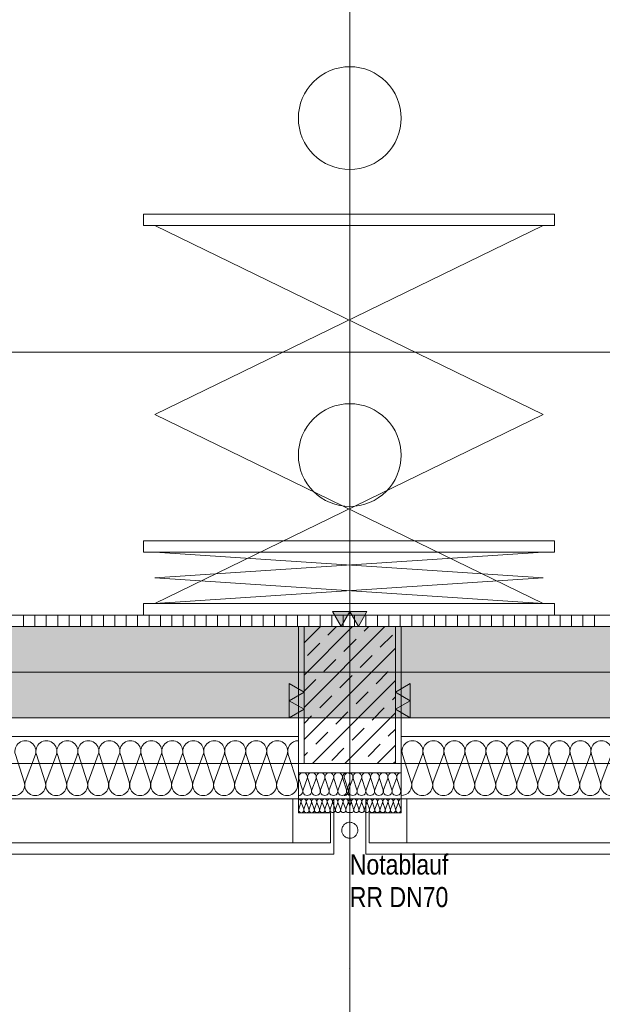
# Model space of a CAD drawing. Extents: x -720 to 300, y 62 to 1162.
# Tile 8 of 256: x -486 to -435, y 195 to 281. Entities that reach past the tile are written whole.
import ezdxf
from ezdxf.lldxf.tags import DXFTag

# ---------------------------------------------------------------- set-up
doc = ezdxf.new("R2010")
doc.units = 0
doc.layers.get('0').update_dxf_attribs({"lineweight": 13})
for name, color, linetype, lineweight, true_color in [('30 -33 Aussenwände- 2 nichttragend', 7, 'Continuous', 9, 0x003dff), ('30 -33 Aussenwände- 3 Aussenstützen', 7, 'Continuous', 50, 0x0000dd), ('30 -33 Aussenwände- 7 Fassade_ Elemente', 7, 'Continuous', 9, 0x00aacc), ('30 -34 Innenwände- 2 nichttragend', 7, 'Continuous', 18, 0xff7fe6), ('30 -35 Decken- 1 Konstruktion-Träger- Stahlbeton', 7, 'Continuous', 13, 0x33aa00), ('60- 61 allgemeine Ausstattung- 1 Möbel', 7, 'Continuous', 9, 0x00cccc), ('70 -72 Beschriftung- 1 Beschriftung allgemein', 7, 'Continuous', 9, 0xff6633), ('70 -72 Beschriftung- 2 Beschriftung Bauteile', 7, 'Continuous', 9, 0x9999ff), ('70 -76 Bemaßung- 2 Allgemein', 9, 'Continuous', 5, 0x808080), ('iwb_Schraffur_Unterzug', 7, 'Continuous', 5, 0xffffcc)]:
    doc.layers.add(name, color=color, linetype=linetype, lineweight=lineweight, true_color=true_color)
doc.layers.add('40 -41 Abwasser_Wasser_Gas- 2 Wasser-1', color=7, linetype='Continuous', lineweight=15)
doc.layers.add('70 -71 Achsen- 1 Gebäudeachsen', color=7, linetype='STRICHPUNKT2-A06G93UB8I', lineweight=18)
doc.styles.get("Standard").update_dxf_attribs({"font": 'ARIALN.TTF'})
tags = doc.linetypes.add('fein_strichliert-A06G93UC8I', pattern=[4, 1, -2, 1]).pattern_tags.tags
tags[8:9] = [DXFTag(74, 4), DXFTag(75, 0), DXFTag(340, '0'), DXFTag(46, 0.0), DXFTag(50, 0.0), DXFTag(44, 0.0), DXFTag(45, 0.0)]
tags[6:7] = [DXFTag(74, 4), DXFTag(75, 0), DXFTag(340, '0'), DXFTag(46, 0.0), DXFTag(50, 0.0), DXFTag(44, 0.0), DXFTag(45, 0.0)]
tags[4:5] = [DXFTag(74, 4), DXFTag(75, 0), DXFTag(340, '0'), DXFTag(46, 0.0), DXFTag(50, 0.0), DXFTag(44, 0.0), DXFTag(45, 0.0)]
tags = doc.linetypes.add('STRICHPUNKT2-A06G93UB8I', pattern=[12.7, 6.35, -3.175, 0, -3.175]).pattern_tags.tags
tags[10:11] = [DXFTag(74, 4), DXFTag(75, 0), DXFTag(340, '0'), DXFTag(46, 0.0), DXFTag(50, 0.0), DXFTag(44, 0.0), DXFTag(45, 0.0)]
tags[8:9] = [DXFTag(74, 4), DXFTag(75, 0), DXFTag(340, '0'), DXFTag(46, 0.0), DXFTag(50, 0.0), DXFTag(44, 0.0), DXFTag(45, 0.0)]
tags[6:7] = [DXFTag(74, 4), DXFTag(75, 0), DXFTag(340, '0'), DXFTag(46, 0.0), DXFTag(50, 0.0), DXFTag(44, 0.0), DXFTag(45, 0.0)]
tags[4:5] = [DXFTag(74, 4), DXFTag(75, 0), DXFTag(340, '0'), DXFTag(46, 0.0), DXFTag(50, 0.0), DXFTag(44, 0.0), DXFTag(45, 0.0)]

# ---------------------------------------------------------------- blocks, each defined once
blk = doc.blocks.new('Referenz-A06G93UD8I')
at = {"layer": '30 -33 Aussenwände- 2 nichttragend', "color": 0, "linetype": 'fein_strichliert-A06G93UC8I', "lineweight": -2, "ltscale": 0.13}
for p, q in [((-554.953, 215.912), (-460.853, 215.912)), ((-452.853, 215.912), (-308.853, 215.912))]:
    blk.add_line(p, q, dxfattribs=at)
at = {"layer": '30 -33 Aussenwände- 3 Aussenstützen', "color": 0, "lineweight": -2}
for p, q in [((-460.853, 226.488), (-459.429, 227.912)), ((-460.853, 223.66), (-456.601, 227.912)), ((-460.853, 220.831), (-453.772, 227.912)), ((-458.781, 227.146), (-458.015, 227.912)), ((-455.599, 227.5), (-455.187, 227.912)), ((-457.366, 225.732), (-456.306, 226.793)), ((-454.184, 226.086), (-453.124, 227.146)), ((-460.853, 218.003), (-452.853, 226.003)), ((-460.548, 225.379), (-459.488, 226.439)), ((-459.134, 223.964), (-458.074, 225.025)), ((-455.952, 224.318), (-454.892, 225.379)), ((-460.853, 222.246), (-459.841, 223.257)), ((-457.72, 222.55), (-456.659, 223.611)), ((-454.538, 222.904), (-453.477, 223.964)), ((-460.115, 215.912), (-452.853, 223.175)), ((-459.488, 220.782), (-458.427, 221.843)), ((-456.306, 221.136), (-455.245, 222.197)), ((-453.124, 221.49), (-452.853, 221.76)), ((-456.853, 218.912), (-456.853, 220.912)), ((-454.892, 219.722), (-453.831, 220.782)), ((-460.853, 219.417), (-460.195, 220.075)), ((-458.074, 219.368), (-457.013, 220.429)), ((-457.853, 219.912), (-455.853, 219.912)), ((-457.287, 215.912), (-452.853, 220.346)), ((-456.659, 217.954), (-455.599, 219.015)), ((-453.477, 218.308), (-452.853, 218.932)), ((-459.841, 217.6), (-458.781, 218.661)), ((-458.427, 216.186), (-457.366, 217.247)), ((-455.245, 216.54), (-454.184, 217.6)), ((-454.459, 215.912), (-452.853, 217.518)), ((-460.853, 216.589), (-460.548, 216.893)), ((-453.044, 215.912), (-452.853, 216.104))]:
    blk.add_line(p, q, dxfattribs=at)
at = {"layer": '30 -33 Aussenwände- 3 Aussenstützen', "color": 0, "linetype": 'Continuous', "lineweight": -2, "ltscale": 0.13}
for p, q in [((-460.853, 227.912), (-460.853, 215.912)), ((-452.853, 227.912), (-460.853, 227.912)), ((-452.853, 215.912), (-452.853, 227.912)), ((-460.853, 215.912), (-452.853, 215.912))]:
    blk.add_line(p, q, dxfattribs=at)
at = {"layer": '30 -33 Aussenwände- 7 Fassade_ Elemente', "color": 0, "linetype": 'Continuous', "lineweight": -2, "ltscale": 0.13}
for p, q in [((-461.353, 227.912), (-604.353, 227.912)), ((-461.353, 212.812), (-461.353, 227.912)), ((-309.353, 227.912), (-452.353, 227.912)), ((-452.353, 227.912), (-452.353, 212.812)), ((-456.853, 218.912), (-456.853, 220.912)), ((-457.853, 219.912), (-455.853, 219.912)), ((-604.353, 218.272), (-461.353, 218.272)), ((-461.353, 218.272), (-461.353, 215.112)), ((-452.353, 218.272), (-309.353, 218.272)), ((-452.353, 215.112), (-452.353, 218.272)), ((-486.141, 216.712), (-485.37, 214.312)), ((-485.28, 214.312), (-484.392, 216.712)), ((-484.302, 216.712), (-483.531, 214.312)), ((-483.441, 214.312), (-482.554, 216.712)), ((-482.464, 216.712), (-481.693, 214.312)), ((-481.603, 214.312), (-480.715, 216.712)), ((-480.625, 216.712), (-479.854, 214.312)), ((-479.764, 214.312), (-478.877, 216.712)), ((-478.787, 216.712), (-478.015, 214.312)), ((-477.925, 214.312), (-477.038, 216.712)), ((-476.948, 216.712), (-476.177, 214.312)), ((-476.087, 214.312), (-475.2, 216.712)), ((-475.11, 216.712), (-474.338, 214.312)), ((-474.248, 214.312), (-473.361, 216.712)), ((-473.271, 216.712), (-472.5, 214.312)), ((-472.41, 214.312), (-471.523, 216.712)), ((-471.433, 216.712), (-470.661, 214.312)), ((-470.571, 214.312), (-469.684, 216.712)), ((-469.594, 216.712), (-468.823, 214.312)), ((-468.733, 214.312), (-467.846, 216.712)), ((-467.756, 216.712), (-466.984, 214.312)), ((-466.894, 214.312), (-466.007, 216.712)), ((-465.917, 216.712), (-465.146, 214.312)), ((-465.056, 214.312), (-464.169, 216.712)), ((-464.079, 216.712), (-463.307, 214.312)), ((-463.217, 214.312), (-462.33, 216.712)), ((-462.24, 216.712), (-461.469, 214.312)), ((-451.466, 214.312), (-452.237, 216.712)), ((-450.489, 216.712), (-451.376, 214.312)), ((-449.627, 214.312), (-450.399, 216.712)), ((-448.65, 216.712), (-449.537, 214.312)), ((-447.789, 214.312), (-448.56, 216.712)), ((-446.812, 216.712), (-447.699, 214.312)), ((-445.95, 214.312), (-446.722, 216.712)), ((-444.973, 216.712), (-445.86, 214.312)), ((-444.112, 214.312), (-444.883, 216.712)), ((-443.135, 216.712), (-444.022, 214.312)), ((-442.273, 214.312), (-443.045, 216.712)), ((-441.296, 216.712), (-442.183, 214.312)), ((-440.435, 214.312), (-441.206, 216.712)), ((-439.458, 216.712), (-440.345, 214.312)), ((-438.596, 214.312), (-439.368, 216.712)), ((-437.619, 216.712), (-438.506, 214.312)), ((-436.758, 214.312), (-437.529, 216.712)), ((-435.78, 216.712), (-436.668, 214.312)), ((-434.919, 214.312), (-435.69, 216.712)), ((-433.942, 216.712), (-434.829, 214.312)), ((-461.353, 215.112), (-456.853, 215.112)), ((-457.353, 215.112), (-452.353, 215.112)), ((-460.983, 213.612), (-461.305, 214.612)), ((-460.576, 214.612), (-460.946, 213.612)), ((-460.217, 213.612), (-460.539, 214.612)), ((-459.81, 214.612), (-460.18, 213.612)), ((-459.451, 213.612), (-459.773, 214.612)), ((-459.044, 214.612), (-459.414, 213.612)), ((-458.685, 213.612), (-459.007, 214.612)), ((-458.278, 214.612), (-458.648, 213.612)), ((-457.919, 213.612), (-458.241, 214.612)), ((-457.512, 214.612), (-457.882, 213.612)), ((-457.153, 213.612), (-457.474, 214.612)), ((-457.319, 214.612), (-456.998, 213.612)), ((-457.116, 213.612), (-456.853, 214.323)), ((-456.96, 213.612), (-456.59, 214.612)), ((-456.553, 214.612), (-456.231, 213.612)), ((-456.194, 213.612), (-455.824, 214.612)), ((-455.787, 214.612), (-455.465, 213.612)), ((-455.428, 213.612), (-455.058, 214.612)), ((-455.021, 214.612), (-454.699, 213.612)), ((-454.662, 213.612), (-454.292, 214.612)), ((-454.255, 214.612), (-453.933, 213.612)), ((-453.896, 213.612), (-453.526, 214.612)), ((-453.489, 214.612), (-453.167, 213.612)), ((-453.13, 213.612), (-452.76, 214.612)), ((-452.723, 214.612), (-452.401, 213.612)), ((-456.853, 212.812), (-609.353, 212.812)), ((-603.853, 212.812), (-461.853, 212.812)), ((-461.853, 208.972), (-461.853, 212.812)), ((-461.853, 212.812), (-461.853, 208.972)), ((-461.853, 212.812), (-461.353, 212.812)), ((-458.253, 212.812), (-461.353, 212.812)), ((-461.353, 212.812), (-461.353, 211.612)), ((-461.131, 212.512), (-461.323, 211.912)), ((-460.886, 211.912), (-461.109, 212.512)), ((-460.671, 212.512), (-460.864, 211.912)), ((-460.427, 211.913), (-460.649, 212.512)), ((-460.212, 212.513), (-460.404, 211.913)), ((-459.967, 211.913), (-460.189, 212.513)), ((-459.752, 212.513), (-459.945, 211.913)), ((-459.507, 211.913), (-459.73, 212.513)), ((-459.293, 212.513), (-459.485, 211.913)), ((-459.048, 211.914), (-459.27, 212.513)), ((-458.833, 212.514), (-459.025, 211.914)), ((-458.588, 211.914), (-458.81, 212.514)), ((-458.373, 212.514), (-458.566, 211.914)), ((-458.129, 211.914), (-458.351, 212.514)), ((-458.253, 207.972), (-458.253, 212.812)), ((-457.914, 212.514), (-458.106, 211.914)), ((-457.669, 211.915), (-457.891, 212.514)), ((-457.454, 212.515), (-457.646, 211.915)), ((-457.209, 211.915), (-457.432, 212.515)), ((-304.853, 212.812), (-457.353, 212.812)), ((-456.994, 212.515), (-457.187, 211.915)), ((-456.972, 212.515), (-456.853, 212.193)), ((-456.734, 212.515), (-456.853, 212.193)), ((-456.711, 212.515), (-456.519, 211.915)), ((-456.497, 211.915), (-456.274, 212.515)), ((-456.252, 212.515), (-456.059, 211.915)), ((-456.037, 211.915), (-455.815, 212.514)), ((-455.792, 212.514), (-455.6, 211.914)), ((-455.577, 211.914), (-455.355, 212.514)), ((-452.353, 212.812), (-455.453, 212.812)), ((-455.453, 212.812), (-455.453, 207.972)), ((-455.333, 212.514), (-455.14, 211.914)), ((-455.118, 211.914), (-454.895, 212.514)), ((-454.873, 212.514), (-454.681, 211.914)), ((-454.658, 211.914), (-454.436, 212.513)), ((-454.413, 212.513), (-454.221, 211.913)), ((-454.198, 211.913), (-453.976, 212.513)), ((-453.954, 212.513), (-453.761, 211.913)), ((-453.739, 211.913), (-453.517, 212.513)), ((-453.494, 212.513), (-453.302, 211.913)), ((-453.279, 211.913), (-453.057, 212.512)), ((-453.034, 212.512), (-452.842, 211.912)), ((-452.82, 211.912), (-452.597, 212.512)), ((-452.575, 212.512), (-452.382, 211.912)), ((-451.853, 212.812), (-452.353, 212.812)), ((-452.353, 212.812), (-452.353, 211.612)), ((-451.853, 208.972), (-451.853, 212.812)), ((-451.853, 208.972), (-451.853, 212.812)), ((-451.853, 212.812), (-309.853, 212.812)), ((-461.353, 211.612), (-458.553, 211.612)), ((-458.553, 211.612), (-458.553, 208.972)), ((-452.353, 211.612), (-455.153, 211.612)), ((-455.153, 211.612), (-455.153, 208.972)), ((-461.853, 208.972), (-603.853, 208.972)), ((-458.553, 208.972), (-461.853, 208.972)), ((-455.153, 208.972), (-451.853, 208.972)), ((-309.853, 208.972), (-451.853, 208.972)), ((-607.453, 207.972), (-458.253, 207.972)), ((-455.453, 207.972), (-306.253, 207.972))]:
    blk.add_line(p, q, dxfattribs=at)
for centre, major_axis, end_param in [((-485.267, 216.994), (0.874, -0.282), 3.764652), ((-483.428, 216.994), (0.874, -0.282), 3.764652), ((-481.59, 216.994), (0.874, -0.282), 3.764652), ((-479.751, 216.994), (0.874, -0.282), 3.764652), ((-477.913, 216.994), (0.874, -0.282), 3.764652), ((-476.074, 216.994), (0.874, -0.282), 3.764652), ((-474.235, 216.994), (0.874, -0.282), 3.764652), ((-472.397, 216.994), (0.874, -0.282), 3.764652), ((-470.558, 216.994), (0.874, -0.282), 3.764652), ((-468.72, 216.994), (0.874, -0.282), 3.764652), ((-466.881, 216.994), (0.874, -0.282), 3.764652), ((-465.043, 216.994), (0.874, -0.282), 3.764652), ((-463.204, 216.994), (0.874, -0.282), 3.764652), ((-461.366, 216.994), (0.013, 0.918), 1.896254), ((-451.363, 216.994), (0.874, -0.282), 3.765224), ((-449.524, 216.994), (0.874, -0.282), 3.765224), ((-447.686, 216.994), (0.874, -0.282), 3.765224), ((-445.847, 216.994), (0.874, -0.282), 3.765224), ((-444.009, 216.994), (0.874, -0.282), 3.765224), ((-442.17, 216.994), (0.874, -0.282), 3.765224), ((-440.332, 216.994), (0.874, -0.282), 3.765224), ((-438.493, 216.994), (0.874, -0.282), 3.765224), ((-436.655, 216.994), (0.874, -0.282), 3.765224), ((-434.816, 216.994), (0.874, -0.282), 3.765224), ((-460.94, 214.73), (0.364, -0.117), 3.765224), ((-460.174, 214.73), (0.364, -0.117), 3.765224), ((-459.408, 214.73), (0.364, -0.117), 3.765224), ((-458.642, 214.73), (0.364, -0.117), 3.765224), ((-458.642, 214.73), (-0.225, 0.31), 1.255075), ((-458.642, 214.73), (0.225, 0.31), 1.255075), ((-458.642, 214.73), (0.364, -0.117), 1.255075), ((-457.876, 214.73), (0.364, -0.117), 3.765224), ((-457.876, 214.73), (-0.225, 0.31), 1.255075), ((-457.876, 214.73), (0.225, 0.31), 1.255075), ((-457.876, 214.73), (0.364, -0.117), 1.255075), ((-457.11, 214.73), (0.257, 0.283), 2.619647), ((-456.955, 214.729), (-0.225, 0.31), 1.254884), ((-457.721, 214.729), (0.368, -0.106), 0.561694), ((-456.955, 214.729), (0.225, 0.31), 1.254884), ((-456.955, 214.729), (0.364, -0.117), 1.254884), ((-456.189, 214.729), (0.364, -0.117), 3.764652), ((-456.189, 214.729), (-0.225, 0.31), 1.254884), ((-456.189, 214.729), (0.225, 0.31), 1.254884), ((-456.189, 214.729), (0.364, -0.117), 1.254884), ((-455.423, 214.729), (0.364, -0.117), 3.764652), ((-455.423, 214.729), (-0.225, 0.31), 1.254884), ((-455.423, 214.729), (0.225, 0.31), 1.254884), ((-455.423, 214.729), (0.364, -0.117), 1.254884), ((-454.656, 214.729), (0.364, -0.117), 3.764652), ((-453.89, 214.729), (0.364, -0.117), 3.764652), ((-453.124, 214.729), (0.364, -0.117), 3.764652), ((-452.358, 214.729), (0.005, 0.383), 1.896254), ((-486.244, 214.03), (-0.874, 0.282), 3.765224), ((-484.405, 214.03), (-0.874, 0.282), 3.765224), ((-482.567, 214.03), (-0.874, 0.282), 3.765224), ((-480.728, 214.03), (-0.874, 0.282), 3.765224), ((-478.89, 214.03), (-0.874, 0.282), 3.765224), ((-477.051, 214.03), (-0.874, 0.282), 3.765224), ((-475.213, 214.03), (-0.874, 0.282), 3.765224), ((-473.374, 214.03), (-0.874, 0.282), 3.765224), ((-471.536, 214.03), (-0.874, 0.282), 3.765224), ((-469.697, 214.03), (-0.874, 0.282), 3.765224), ((-467.859, 214.03), (-0.874, 0.282), 3.765224), ((-466.02, 214.03), (-0.874, 0.282), 3.765224), ((-464.181, 214.03), (-0.874, 0.282), 3.765224), ((-462.343, 214.03), (-0.874, 0.282), 3.765224), ((-452.34, 214.031), (-0.013, -0.918), 1.896254), ((-450.502, 214.031), (-0.874, 0.282), 3.764652), ((-448.663, 214.031), (-0.874, 0.282), 3.764652), ((-446.825, 214.031), (-0.874, 0.282), 3.764652), ((-444.986, 214.031), (-0.874, 0.282), 3.764652), ((-443.148, 214.031), (-0.874, 0.282), 3.764652), ((-441.309, 214.031), (-0.874, 0.282), 3.764652), ((-439.47, 214.031), (-0.874, 0.282), 3.764652), ((-437.632, 214.031), (-0.874, 0.282), 3.764652), ((-435.793, 214.031), (-0.874, 0.282), 3.764652), ((-433.955, 214.031), (-0.874, 0.282), 3.764652), ((-461.348, 213.495), (-0.005, -0.383), 1.896254), ((-460.582, 213.495), (-0.364, 0.117), 3.764652), ((-459.816, 213.495), (-0.364, 0.117), 3.764652), ((-459.049, 213.495), (-0.364, 0.117), 3.764652), ((-459.049, 213.495), (-0.364, 0.117), 1.254884), ((-459.049, 213.495), (-0.225, -0.31), 1.254884), ((-459.049, 213.495), (0.225, -0.31), 1.254884), ((-458.283, 213.495), (-0.364, 0.117), 3.764652), ((-458.283, 213.495), (-0.364, 0.117), 1.254884), ((-458.283, 213.495), (-0.225, -0.31), 1.254884), ((-458.283, 213.495), (0.225, -0.31), 1.254884), ((-457.517, 213.495), (-0.364, 0.117), 1.254884), ((-457.517, 213.495), (-0.225, -0.31), 1.254884), ((-457.362, 213.495), (0.009, -0.383), 1.859564), ((-457.517, 213.495), (0.225, -0.31), 1.254884), ((-456.751, 213.495), (-0.364, 0.117), 1.613483), ((-456.596, 213.495), (-0.364, 0.117), 1.255075), ((-456.596, 213.495), (-0.364, 0.117), 3.765224), ((-456.596, 213.495), (-0.225, -0.31), 1.255075), ((-456.596, 213.495), (0.225, -0.31), 1.255075), ((-455.83, 213.495), (-0.364, 0.117), 3.765224), ((-455.83, 213.495), (-0.364, 0.117), 1.255075), ((-455.83, 213.495), (-0.225, -0.31), 1.255075), ((-455.83, 213.495), (0.225, -0.31), 1.255075), ((-455.064, 213.495), (-0.364, 0.117), 3.765224), ((-454.298, 213.495), (-0.364, 0.117), 3.765224), ((-453.532, 213.495), (-0.364, 0.117), 3.765224), ((-452.765, 213.495), (-0.364, 0.117), 3.765224), ((-461.35, 212.582), (0.219, -0.07), 1.896254), ((-460.89, 212.583), (0.219, -0.07), 3.764652), ((-460.43, 212.583), (0.219, -0.07), 3.764652), ((-459.971, 212.583), (0.219, -0.07), 3.764652), ((-459.511, 212.584), (0.219, -0.07), 3.764652), ((-459.052, 212.584), (0.219, -0.07), 3.764652), ((-458.592, 212.584), (0.219, -0.07), 3.764652), ((-458.132, 212.585), (0.219, -0.07), 3.764652), ((-458.132, 212.585), (-0.135, 0.186), 1.254884), ((-458.132, 212.585), (0.135, 0.186), 1.254884), ((-458.132, 212.585), (0.219, -0.07), 1.254884), ((-457.673, 212.585), (0.219, -0.07), 3.764652), ((-457.673, 212.585), (-0.135, 0.186), 1.254884), ((-457.673, 212.585), (0.135, 0.186), 1.254884), ((-457.673, 212.585), (0.219, -0.07), 1.254884), ((-457.213, 212.585), (-0.135, 0.186), 1.254884), ((-457.213, 212.585), (0.135, 0.186), 1.254884), ((-457.213, 212.585), (0.219, -0.07), 1.254884), ((-456.753, 212.586), (-0.1, 0.207), 1.434048), ((-456.953, 212.586), (0.219, -0.071), 1.434048), ((-456.493, 212.585), (-0.135, 0.186), 1.254884), ((-456.493, 212.585), (0.135, 0.186), 1.254884), ((-456.493, 212.585), (0.219, -0.071), 1.254884), ((-456.033, 212.585), (0.219, -0.071), 3.764652), ((-456.033, 212.585), (-0.135, 0.186), 1.254884), ((-456.033, 212.585), (0.135, 0.186), 1.254884), ((-456.033, 212.585), (0.219, -0.071), 1.254884), ((-455.574, 212.585), (0.219, -0.071), 3.764652), ((-455.574, 212.585), (-0.135, 0.186), 1.254884), ((-455.574, 212.585), (0.135, 0.186), 1.254884), ((-455.574, 212.585), (0.219, -0.071), 1.254884), ((-455.114, 212.584), (0.219, -0.071), 3.764652), ((-454.654, 212.584), (0.219, -0.071), 3.764652), ((-454.195, 212.584), (0.219, -0.071), 3.764652), ((-453.735, 212.583), (0.219, -0.071), 3.764652), ((-453.275, 212.583), (0.219, -0.071), 3.764652), ((-452.816, 212.583), (0.219, -0.071), 3.764652), ((-452.356, 212.582), (0.003, 0.23), 1.896254), ((-461.105, 211.842), (-0.219, 0.07), 3.765224), ((-460.645, 211.842), (-0.219, 0.07), 3.765224), ((-460.186, 211.842), (-0.219, 0.07), 3.765224), ((-459.726, 211.843), (-0.219, 0.07), 3.765224), ((-459.266, 211.843), (-0.219, 0.07), 3.765224), ((-458.807, 211.843), (-0.219, 0.07), 3.765224), ((-458.347, 211.844), (-0.219, 0.07), 3.765224), ((-457.887, 211.844), (-0.219, 0.07), 3.765224), ((-457.887, 211.844), (-0.219, 0.07), 1.255075), ((-457.887, 211.844), (-0.135, -0.186), 1.255075), ((-457.887, 211.844), (0.135, -0.186), 1.255075), ((-457.428, 211.844), (-0.219, 0.07), 3.765224), ((-457.428, 211.844), (-0.219, 0.07), 1.255075), ((-457.428, 211.844), (-0.135, -0.186), 1.255075), ((-457.428, 211.844), (0.135, -0.186), 1.255075), ((-456.968, 211.845), (-0.219, 0.07), 2.411197), ((-456.738, 211.845), (-0.116, -0.198), 2.411197), ((-456.278, 211.844), (-0.219, 0.071), 1.255075), ((-456.278, 211.844), (-0.219, 0.071), 3.765224), ((-456.278, 211.844), (-0.135, -0.186), 1.255075), ((-456.278, 211.844), (0.135, -0.186), 1.255075), ((-455.818, 211.844), (-0.219, 0.071), 3.765224), ((-455.818, 211.844), (-0.219, 0.071), 1.255075), ((-455.818, 211.844), (-0.135, -0.186), 1.255075), ((-455.818, 211.844), (0.135, -0.186), 1.255075), ((-455.359, 211.844), (-0.219, 0.071), 3.765224), ((-454.899, 211.843), (-0.219, 0.071), 3.765224), ((-454.44, 211.843), (-0.219, 0.071), 3.765224), ((-453.98, 211.843), (-0.219, 0.071), 3.765224), ((-453.52, 211.842), (-0.219, 0.071), 3.765224), ((-453.061, 211.842), (-0.219, 0.071), 3.765224), ((-452.601, 211.842), (-0.219, 0.071), 3.765224)]:
    blk.add_ellipse(centre, major_axis=major_axis, ratio=1, start_param=0, end_param=end_param, dxfattribs=at)
at = {"layer": '30 -34 Innenwände- 2 nichttragend', "color": 0, "lineweight": -2}
for p, q in [((-299.353, 228.912), (-554.953, 228.912)), ((-485.433, 228.912), (-485.433, 227.912)), ((-484.433, 228.912), (-484.433, 227.912)), ((-483.433, 228.912), (-483.433, 227.912)), ((-482.433, 228.912), (-482.433, 227.912)), ((-481.433, 228.912), (-481.433, 227.912)), ((-480.433, 228.912), (-480.433, 227.912)), ((-479.433, 228.912), (-479.433, 227.912)), ((-478.433, 228.912), (-478.433, 227.912)), ((-477.433, 228.912), (-477.433, 227.912)), ((-476.433, 228.912), (-476.433, 227.912)), ((-475.433, 228.912), (-475.433, 227.912)), ((-474.433, 228.912), (-474.433, 227.912)), ((-473.433, 228.912), (-473.433, 227.912)), ((-472.433, 228.912), (-472.433, 227.912)), ((-471.433, 228.912), (-471.433, 227.912)), ((-470.433, 228.912), (-470.433, 227.912)), ((-469.433, 228.912), (-469.433, 227.912)), ((-468.433, 228.912), (-468.433, 227.912)), ((-467.433, 228.912), (-467.433, 227.912)), ((-466.433, 228.912), (-466.433, 227.912)), ((-465.433, 228.912), (-465.433, 227.912)), ((-464.433, 228.912), (-464.433, 227.912)), ((-463.433, 228.912), (-463.433, 227.912)), ((-462.433, 228.912), (-462.433, 227.912)), ((-461.433, 228.912), (-461.433, 227.912)), ((-460.433, 228.912), (-460.433, 227.912)), ((-459.433, 228.912), (-459.433, 227.912)), ((-458.433, 228.912), (-458.433, 227.912)), ((-457.433, 228.912), (-457.433, 227.912)), ((-456.433, 228.912), (-456.433, 227.912)), ((-455.433, 228.912), (-455.433, 227.912)), ((-454.433, 228.912), (-454.433, 227.912)), ((-453.433, 228.912), (-453.433, 227.912)), ((-452.433, 228.912), (-452.433, 227.912)), ((-451.433, 228.912), (-451.433, 227.912)), ((-450.433, 228.912), (-450.433, 227.912)), ((-449.433, 228.912), (-449.433, 227.912)), ((-448.433, 228.912), (-448.433, 227.912)), ((-447.433, 228.912), (-447.433, 227.912)), ((-446.433, 228.912), (-446.433, 227.912)), ((-445.433, 228.912), (-445.433, 227.912)), ((-444.433, 228.912), (-444.433, 227.912)), ((-443.433, 228.912), (-443.433, 227.912)), ((-442.433, 228.912), (-442.433, 227.912)), ((-441.433, 228.912), (-441.433, 227.912)), ((-440.433, 228.912), (-440.433, 227.912)), ((-439.433, 228.912), (-439.433, 227.912)), ((-438.433, 228.912), (-438.433, 227.912)), ((-437.433, 228.912), (-437.433, 227.912)), ((-436.433, 228.912), (-436.433, 227.912)), ((-435.433, 228.912), (-435.433, 227.912)), ((-299.353, 227.912), (-554.953, 227.912))]:
    blk.add_line(p, q, dxfattribs=at)
at = {"layer": '30 -34 Innenwände- 2 nichttragend', "color": 0, "linetype": 'Continuous', "lineweight": -2, "ltscale": 0.13}
for p, q in [((-299.353, 228.912), (-554.953, 228.912)), ((-299.353, 227.912), (-554.953, 227.912))]:
    blk.add_line(p, q, dxfattribs=at)
at = {"layer": '30 -35 Decken- 1 Konstruktion-Träger- Stahlbeton', "color": 0, "linetype": 'fein_strichliert-A06G93UC8I', "lineweight": -2, "ltscale": 0.13}
for p, q in [((76.456, 223.912), (-604.853, 223.912)), ((76.456, 215.912), (-604.853, 215.912))]:
    blk.add_line(p, q, dxfattribs=at)
at = {"layer": '40 -41 Abwasser_Wasser_Gas- 2 Wasser-1', "color": 0, "linetype": 'Continuous', "lineweight": -2, "ltscale": 0.13}
for p, q in [((-457.529, 210.253), (-457.508, 210.319)), ((-457.508, 210.319), (-457.481, 210.382)), ((-457.481, 210.382), (-457.447, 210.442)), ((-457.447, 210.442), (-457.408, 210.498)), ((-457.408, 210.498), (-457.364, 210.551)), ((-457.364, 210.551), (-457.315, 210.599)), ((-457.315, 210.599), (-457.261, 210.641)), ((-457.261, 210.641), (-457.203, 210.678)), ((-457.203, 210.678), (-457.142, 210.71)), ((-457.142, 210.71), (-457.078, 210.735)), ((-457.078, 210.735), (-457.012, 210.754)), ((-457.012, 210.754), (-456.944, 210.766)), ((-456.944, 210.766), (-456.876, 210.772)), ((-456.876, 210.772), (-456.807, 210.771)), ((-456.807, 210.771), (-456.739, 210.763)), ((-456.739, 210.763), (-456.672, 210.748)), ((-456.672, 210.748), (-456.606, 210.727)), ((-456.606, 210.727), (-456.543, 210.7)), ((-456.543, 210.7), (-456.483, 210.667)), ((-456.483, 210.667), (-456.427, 210.628)), ((-456.427, 210.628), (-456.374, 210.583)), ((-456.374, 210.583), (-456.327, 210.534)), ((-456.327, 210.534), (-456.284, 210.48)), ((-456.284, 210.48), (-456.247, 210.422)), ((-456.247, 210.422), (-456.215, 210.361)), ((-456.215, 210.361), (-456.19, 210.297)), ((-457.553, 210.049), (-457.551, 210.118)), ((-457.547, 209.981), (-457.553, 210.049)), ((-457.551, 210.118), (-457.544, 210.186)), ((-457.535, 209.913), (-457.547, 209.981)), ((-457.544, 210.186), (-457.529, 210.253)), ((-457.516, 209.847), (-457.535, 209.913)), ((-457.491, 209.783), (-457.516, 209.847)), ((-457.459, 209.722), (-457.491, 209.783)), ((-457.422, 209.665), (-457.459, 209.722)), ((-457.379, 209.611), (-457.422, 209.665)), ((-457.331, 209.561), (-457.379, 209.611)), ((-457.279, 209.517), (-457.331, 209.561)), ((-457.223, 209.478), (-457.279, 209.517)), ((-457.163, 209.444), (-457.223, 209.478)), ((-456.853, 210.072), (-456.853, 206.232)), ((-456.503, 209.466), (-456.564, 209.435)), ((-456.445, 209.503), (-456.503, 209.466)), ((-456.391, 209.546), (-456.445, 209.503)), ((-456.342, 209.594), (-456.391, 209.546)), ((-456.298, 209.646), (-456.342, 209.594)), ((-456.259, 209.703), (-456.298, 209.646)), ((-456.225, 209.763), (-456.259, 209.703)), ((-456.198, 209.826), (-456.225, 209.763)), ((-456.177, 209.891), (-456.198, 209.826)), ((-456.19, 210.297), (-456.171, 210.231)), ((-456.162, 209.958), (-456.177, 209.891)), ((-456.171, 210.231), (-456.159, 210.164)), ((-456.154, 210.026), (-456.162, 209.958)), ((-456.159, 210.164), (-456.153, 210.095)), ((-456.153, 210.095), (-456.154, 210.026)), ((-457.1, 209.417), (-457.163, 209.444)), ((-457.034, 209.396), (-457.1, 209.417)), ((-456.967, 209.382), (-457.034, 209.396)), ((-456.899, 209.374), (-456.967, 209.382)), ((-456.83, 209.373), (-456.899, 209.374)), ((-456.762, 209.378), (-456.83, 209.373)), ((-456.694, 209.391), (-456.762, 209.378)), ((-456.628, 209.409), (-456.694, 209.391)), ((-456.564, 209.435), (-456.628, 209.409))]:
    blk.add_line(p, q, dxfattribs=at)
at = {"layer": '60- 61 allgemeine Ausstattung- 1 Möbel', "color": 0, "linetype": 'fein_strichliert-A06G93UC8I', "lineweight": -2, "ltscale": 0.13}
for p, q in [((-458.575, 276.569), (-458.159, 276.718)), ((-458.159, 276.718), (-457.731, 276.825)), ((-457.731, 276.825), (-457.294, 276.89)), ((-457.294, 276.89), (-456.853, 276.912)), ((-456.853, 276.912), (-456.412, 276.89)), ((-456.412, 276.89), (-455.975, 276.825)), ((-455.975, 276.825), (-455.547, 276.718)), ((-455.547, 276.718), (-455.131, 276.569)), ((-460.035, 275.594), (-459.708, 275.89)), ((-459.708, 275.89), (-459.353, 276.153)), ((-459.353, 276.153), (-458.974, 276.38)), ((-458.974, 276.38), (-458.575, 276.569)), ((-455.131, 276.569), (-454.732, 276.38)), ((-454.732, 276.38), (-454.353, 276.153)), ((-454.353, 276.153), (-453.998, 275.89)), ((-453.998, 275.89), (-453.671, 275.594)), ((-460.595, 274.912), (-460.332, 275.266)), ((-460.332, 275.266), (-460.035, 275.594)), ((-453.671, 275.594), (-453.374, 275.266)), ((-453.374, 275.266), (-453.111, 274.912)), ((-461.159, 273.718), (-461.01, 274.134)), ((-461.01, 274.134), (-460.822, 274.533)), ((-460.822, 274.533), (-460.595, 274.912)), ((-453.111, 274.912), (-452.884, 274.533)), ((-452.884, 274.533), (-452.696, 274.134)), ((-452.696, 274.134), (-452.547, 273.718)), ((-461.331, 272.853), (-461.267, 273.289)), ((-461.267, 273.289), (-461.159, 273.718)), ((-452.547, 273.718), (-452.439, 273.289)), ((-452.439, 273.289), (-452.375, 272.853)), ((-461.353, 272.412), (-461.331, 272.853)), ((-461.331, 271.97), (-461.353, 272.412)), ((-452.375, 272.853), (-452.353, 272.412)), ((-452.353, 272.412), (-452.375, 271.97)), ((-461.267, 271.534), (-461.331, 271.97)), ((-461.159, 271.105), (-461.267, 271.534)), ((-452.439, 271.534), (-452.547, 271.105)), ((-452.375, 271.97), (-452.439, 271.534)), ((-461.01, 270.689), (-461.159, 271.105)), ((-460.822, 270.29), (-461.01, 270.689)), ((-452.696, 270.689), (-452.884, 270.29)), ((-452.547, 271.105), (-452.696, 270.689)), ((-460.595, 269.911), (-460.822, 270.29)), ((-460.332, 269.557), (-460.595, 269.911)), ((-453.111, 269.911), (-453.374, 269.557)), ((-452.884, 270.29), (-453.111, 269.911)), ((-460.035, 269.23), (-460.332, 269.557)), ((-459.708, 268.933), (-460.035, 269.23)), ((-459.353, 268.67), (-459.708, 268.933)), ((-453.998, 268.933), (-454.353, 268.67)), ((-453.671, 269.23), (-453.998, 268.933)), ((-453.374, 269.557), (-453.671, 269.23)), ((-458.974, 268.443), (-459.353, 268.67)), ((-458.575, 268.254), (-458.974, 268.443)), ((-458.159, 268.105), (-458.575, 268.254)), ((-457.731, 267.998), (-458.159, 268.105)), ((-455.547, 268.105), (-455.975, 267.998)), ((-455.131, 268.254), (-455.547, 268.105)), ((-454.732, 268.443), (-455.131, 268.254)), ((-454.353, 268.67), (-454.732, 268.443)), ((-457.294, 267.933), (-457.731, 267.998)), ((-456.853, 267.912), (-457.294, 267.933)), ((-456.412, 267.933), (-456.853, 267.912)), ((-455.975, 267.998), (-456.412, 267.933)), ((-474.926, 264.012), (-438.926, 264.012)), ((-474.926, 263.012), (-474.926, 264.012)), ((-438.926, 264.012), (-438.926, 263.012)), ((-438.926, 263.012), (-474.926, 263.012)), ((-473.926, 246.462), (-439.926, 263.012)), ((-473.926, 263.012), (-439.926, 246.462)), ((-439.926, 229.912), (-473.926, 246.462)), ((-439.926, 246.462), (-473.926, 229.912))]:
    blk.add_line(p, q, dxfattribs=at)
at = {"layer": '60- 61 allgemeine Ausstattung- 1 Möbel', "color": 0, "linetype": 'Continuous', "lineweight": -2, "ltscale": 0.13}
for p, q in [((-457.731, 247.326), (-457.294, 247.39)), ((-457.294, 247.39), (-456.853, 247.412)), ((-456.853, 247.412), (-456.412, 247.39)), ((-456.412, 247.39), (-455.975, 247.326)), ((-459.708, 246.391), (-459.353, 246.654)), ((-459.353, 246.654), (-458.974, 246.881)), ((-458.974, 246.881), (-458.575, 247.07)), ((-458.575, 247.07), (-458.159, 247.218)), ((-458.159, 247.218), (-457.731, 247.326)), ((-455.975, 247.326), (-455.547, 247.218)), ((-455.547, 247.218), (-455.131, 247.07)), ((-455.131, 247.07), (-454.732, 246.881)), ((-454.732, 246.881), (-454.353, 246.654)), ((-454.353, 246.654), (-453.998, 246.391)), ((-460.595, 245.412), (-460.332, 245.767)), ((-460.332, 245.767), (-460.035, 246.094)), ((-460.035, 246.094), (-459.708, 246.391)), ((-453.998, 246.391), (-453.671, 246.094)), ((-453.671, 246.094), (-453.374, 245.767)), ((-453.374, 245.767), (-453.111, 245.412)), ((-461.01, 244.634), (-460.822, 245.033)), ((-460.822, 245.033), (-460.595, 245.412)), ((-453.111, 245.412), (-452.884, 245.033)), ((-452.884, 245.033), (-452.696, 244.634)), ((-461.267, 243.79), (-461.159, 244.218)), ((-461.159, 244.218), (-461.01, 244.634)), ((-452.696, 244.634), (-452.547, 244.218)), ((-452.547, 244.218), (-452.439, 243.79)), ((-461.353, 242.912), (-461.331, 243.353)), ((-461.331, 243.353), (-461.267, 243.79)), ((-452.439, 243.79), (-452.375, 243.353)), ((-452.375, 243.353), (-452.353, 242.912)), ((-461.331, 242.471), (-461.353, 242.912)), ((-461.267, 242.034), (-461.331, 242.471)), ((-452.375, 242.471), (-452.439, 242.034)), ((-452.353, 242.912), (-452.375, 242.471)), ((-461.159, 241.606), (-461.267, 242.034)), ((-461.01, 241.19), (-461.159, 241.606)), ((-452.547, 241.606), (-452.696, 241.19)), ((-452.439, 242.034), (-452.547, 241.606)), ((-460.822, 240.791), (-461.01, 241.19)), ((-460.595, 240.412), (-460.822, 240.791)), ((-452.884, 240.791), (-453.111, 240.412)), ((-452.696, 241.19), (-452.884, 240.791)), ((-460.332, 240.057), (-460.595, 240.412)), ((-460.035, 239.73), (-460.332, 240.057)), ((-459.708, 239.434), (-460.035, 239.73)), ((-453.671, 239.73), (-453.998, 239.434)), ((-453.374, 240.057), (-453.671, 239.73)), ((-453.111, 240.412), (-453.374, 240.057)), ((-459.353, 239.171), (-459.708, 239.434)), ((-458.974, 238.944), (-459.353, 239.171)), ((-458.575, 238.755), (-458.974, 238.944)), ((-458.159, 238.606), (-458.575, 238.755)), ((-455.131, 238.755), (-455.547, 238.606)), ((-454.732, 238.944), (-455.131, 238.755)), ((-454.353, 239.171), (-454.732, 238.944)), ((-453.998, 239.434), (-454.353, 239.171)), ((-457.731, 238.499), (-458.159, 238.606)), ((-457.294, 238.434), (-457.731, 238.499)), ((-456.853, 238.412), (-457.294, 238.434)), ((-456.412, 238.434), (-456.853, 238.412)), ((-455.975, 238.499), (-456.412, 238.434)), ((-455.547, 238.606), (-455.975, 238.499)), ((-474.926, 235.412), (-438.926, 235.412)), ((-474.926, 234.412), (-474.926, 235.412)), ((-438.926, 235.412), (-438.926, 234.412)), ((-438.926, 234.412), (-474.926, 234.412)), ((-473.926, 232.162), (-439.926, 234.412)), ((-473.926, 234.412), (-439.926, 232.162)), ((-439.926, 229.912), (-473.926, 232.162)), ((-439.926, 232.162), (-473.926, 229.912)), ((-474.926, 229.912), (-438.926, 229.912)), ((-474.926, 228.912), (-474.926, 229.912)), ((-438.926, 229.912), (-438.926, 228.912)), ((-438.926, 228.912), (-474.926, 228.912))]:
    blk.add_line(p, q, dxfattribs=at)
at = {"layer": '70 -71 Achsen- 1 Gebäudeachsen', "color": 0, "linetype": 'STRICHPUNKT2-A06G93UB8I', "lineweight": -2, "ltscale": 0.13}
for p, q in [((-456.853, 1084.852), (-456.853, 85.412)), ((-682.362, 219.912), (76.456, 219.912))]:
    blk.add_line(p, q, dxfattribs=at)
at = {"layer": '70 -72 Beschriftung- 1 Beschriftung allgemein', "color": 0, "linetype": 'Continuous', "lineweight": -2, "ltscale": 0.13}
for p, q in [((-456.853, 210.072), (-456.853, 197.884)), ((-456.853, 197.884), (-456.87, 197.947)), ((-456.87, 197.947), (-456.836, 197.947)), ((-456.836, 197.947), (-456.853, 197.884))]:
    blk.add_line(p, q, dxfattribs=at)
at = {"layer": '70 -72 Beschriftung- 1 Beschriftung allgemein', "color": 0, "lineweight": -2}
for points in [[(-456.853, 197.884), (-456.87, 197.947), (-456.853, 197.947)], [(-456.853, 197.884), (-456.853, 197.947), (-456.836, 197.947)]]:
    blk.add_solid(points, dxfattribs=at)
at = {"layer": '70 -72 Beschriftung- 2 Beschriftung Bauteile', "color": 0, "lineweight": -2}
for p, q in [((-458.353, 229.211), (-457.603, 227.912)), ((-456.853, 229.211), (-458.353, 229.211)), ((-457.603, 227.912), (-456.853, 229.211)), ((-456.853, 229.211), (-456.103, 227.912)), ((-455.353, 229.211), (-456.853, 229.211)), ((-456.103, 227.912), (-455.353, 229.211)), ((-460.853, 222.162), (-462.152, 222.912)), ((-462.152, 222.912), (-462.152, 221.412)), ((-452.853, 222.162), (-451.554, 222.912)), ((-451.554, 222.912), (-451.554, 221.412)), ((-462.152, 221.412), (-460.853, 222.162)), ((-451.554, 221.412), (-452.853, 222.162)), ((-460.853, 220.662), (-462.152, 221.412)), ((-462.152, 221.412), (-462.152, 219.912)), ((-462.152, 219.912), (-460.853, 220.662)), ((-452.853, 220.662), (-451.554, 221.412)), ((-451.554, 219.912), (-452.853, 220.662)), ((-451.554, 221.412), (-451.554, 219.912))]:
    blk.add_line(p, q, dxfattribs=at)
for points in [[(-457.603, 227.912), (-458.353, 229.211), (-457.603, 229.211)], [(-457.603, 227.912), (-457.603, 229.211), (-456.853, 229.211)], [(-456.103, 227.912), (-456.853, 229.211), (-456.103, 229.211)], [(-456.103, 227.912), (-456.103, 229.211), (-455.353, 229.211)], [(-462.152, 221.412), (-462.152, 222.912), (-460.853, 222.162)], [(-451.554, 221.412), (-452.853, 222.162), (-451.554, 222.912)], [(-462.152, 219.912), (-462.152, 221.412), (-460.853, 220.662)], [(-451.554, 219.912), (-452.853, 220.662), (-451.554, 221.412)]]:
    blk.add_solid(points, dxfattribs=at)
at = {"layer": '70 -76 Bemaßung- 2 Allgemein', "color": 0, "linetype": 'Continuous', "lineweight": -2, "ltscale": 0.13}
blk.add_line((76.456, 251.912), (-602.791, 251.912), dxfattribs=at)
at = {"layer": '70 -72 Beschriftung- 1 Beschriftung allgemein', "color": 0, "linetype": 'Continuous', "lineweight": -2, "ltscale": 0.13, "char_height": 1.76205, "attachment_point": 1}
for s, insert in [('{\\fArial Narrow;Notablauf}', (-456.853, 207.956)), ('{\\fArial Narrow;RR}', (-456.853, 205.104)), ('{\\fArial Narrow;DN70}', (-453.379, 205.104))]:
    blk.add_mtext(s, dxfattribs=dict(at, insert=insert))
blk = doc.blocks.new('Referenz-A06G93UF8I')
at = {"layer": 'iwb_Schraffur_Unterzug', "linetype": 'Continuous', "ltscale": 0.13}
for points in [[(-604.352, 223.912), (-604.352, 227.912), (76.456, 227.912)], [(-604.352, 223.912), (76.456, 227.912), (76.456, 226.167)], [(-604.352, 223.912), (76.456, 226.167), (76.456, 221.657)], [(-604.352, 223.912), (76.456, 221.657), (76.456, 219.912)], [(-604.352, 223.912), (76.456, 219.912), (-604.352, 219.912)]]:
    blk.add_solid(points, dxfattribs=at)

msp = doc.modelspace()

# ---------------------------------------------------------------- block references
at = {"color": 8, "lineweight": 13, "ltscale": 0.13, "true_color": 0x808080}
msp.add_blockref('Referenz-A06G93UD8I', (0, 0), dxfattribs=at)
at = {"color": 8, "lineweight": 25, "ltscale": 0.25, "true_color": 0x808080}
msp.add_blockref('Referenz-A06G93UF8I', (0, 0), dxfattribs=at)

doc.saveas('drawing.dxf')
